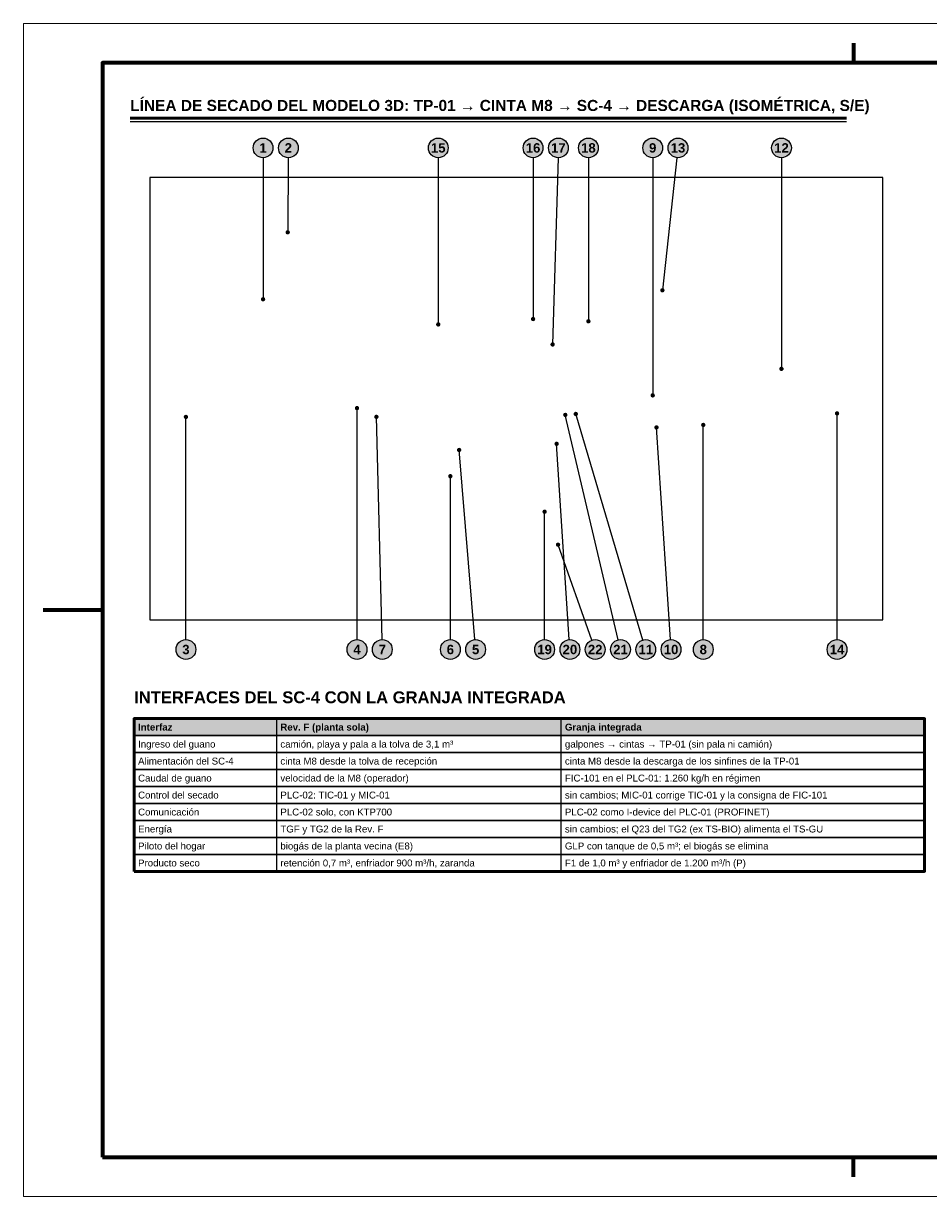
# Model space of a CAD drawing. Header units: millimetres. Extents: x 0 to 420, y 0 to 297.
# Tile 1 of 2: x 0 to 229, y 0 to 297. Entities that reach past the tile are written whole.
import ezdxf
from ezdxf.enums import TextEntityAlignment as Align

# ---------------------------------------------------------------- set-up
doc = ezdxf.new("R2010")
doc.units = ezdxf.units.MM
doc.header["$LTSCALE"] = 0.5
for name, color, linetype, lineweight in [('AUXILIAR', 9, 'CONTINUOUS', 13), ('CONTORNO', 7, 'CONTINUOUS', 50), ('COTAS', 7, 'CONTINUOUS', 25), ('FINO', 7, 'CONTINUOUS', 25), ('HOJA', 8, 'CONTINUOUS', 13), ('RECUADRO', 7, 'CONTINUOUS', 70), ('RELLENO', 9, 'CONTINUOUS', 13), ('TEXTO', 7, 'CONTINUOUS', 25)]:
    doc.layers.add(name, color=color, linetype=linetype, lineweight=lineweight)
doc.styles.add('NEGRITA', font='arialbd.ttf')
doc.styles.get("Standard").update_dxf_attribs({"font": 'arial.ttf'})
picture_1 = doc.add_image_def('image1.png', size_in_pixel=(2229, 1346))

msp = doc.modelspace()

# ---------------------------------------------------------------- hatches: boundary and pattern name
at = {"layer": 'COTAS'}
h = msp.add_hatch(color=7, dxfattribs=at)
edge = h.paths.add_edge_path()
edge.add_arc((66.86, 244.12), 0.55, 0, 360)
h = msp.add_hatch(color=7, dxfattribs=at)
edge = h.paths.add_edge_path()
edge.add_arc((161.66, 229.44), 0.55, 0, 360)
h = msp.add_hatch(color=7, dxfattribs=at)
edge = h.paths.add_edge_path()
edge.add_arc((60.62, 227.16), 0.55, 0, 360)
h = msp.add_hatch(color=7, dxfattribs=at)
edge = h.paths.add_edge_path()
edge.add_arc((104.95, 220.8), 0.55, 0, 360)
h = msp.add_hatch(color=7, dxfattribs=at)
edge = h.paths.add_edge_path()
edge.add_arc((128.94, 222.17), 0.55, 0, 360)
h = msp.add_hatch(color=7, dxfattribs=at)
edge = h.paths.add_edge_path()
edge.add_arc((142.94, 221.59), 0.55, 0, 360)
h = msp.add_hatch(color=7, dxfattribs=at)
edge = h.paths.add_edge_path()
edge.add_arc((133.88, 215.73), 0.55, 0, 360)
h = msp.add_hatch(color=7, dxfattribs=at)
edge = h.paths.add_edge_path()
edge.add_arc((191.79, 209.56), 0.55, 0, 360)
h = msp.add_hatch(color=7, dxfattribs=at)
edge = h.paths.add_edge_path()
edge.add_arc((159.21, 202.84), 0.55, 0, 360)
h = msp.add_hatch(color=7, dxfattribs=at)
edge = h.paths.add_edge_path()
edge.add_arc((84.39, 199.62), 0.55, 0, 360)
h = msp.add_hatch(color=7, dxfattribs=at)
edge = h.paths.add_edge_path()
edge.add_arc((41.1, 197.38), 0.55, 0, 360)
h = msp.add_hatch(color=7, dxfattribs=at)
edge = h.paths.add_edge_path()
edge.add_arc((89.3, 197.4), 0.55, 0, 360)
h = msp.add_hatch(color=7, dxfattribs=at)
edge = h.paths.add_edge_path()
edge.add_arc((137.1, 197.89), 0.55, 0, 360)
h = msp.add_hatch(color=7, dxfattribs=at)
edge = h.paths.add_edge_path()
edge.add_arc((139.75, 198.14), 0.55, 0, 360)
h = msp.add_hatch(color=7, dxfattribs=at)
edge = h.paths.add_edge_path()
edge.add_arc((205.85, 198.28), 0.55, 0, 360)
h = msp.add_hatch(color=7, dxfattribs=at)
edge = h.paths.add_edge_path()
edge.add_arc((160.17, 194.71), 0.55, 0, 360)
h = msp.add_hatch(color=7, dxfattribs=at)
edge = h.paths.add_edge_path()
edge.add_arc((172.01, 195.35), 0.55, 0, 360)
h = msp.add_hatch(color=7, dxfattribs=at)
edge = h.paths.add_edge_path()
edge.add_arc((134.9, 190.57), 0.55, 0, 360)
h = msp.add_hatch(color=7, dxfattribs=at)
edge = h.paths.add_edge_path()
edge.add_arc((110.23, 189.02), 0.55, 0, 360)
h = msp.add_hatch(color=7, dxfattribs=at)
edge = h.paths.add_edge_path()
edge.add_arc((108.01, 182.37), 0.55, 0, 360)
h = msp.add_hatch(color=7, dxfattribs=at)
edge = h.paths.add_edge_path()
edge.add_arc((131.86, 173.39), 0.55, 0, 360)
h = msp.add_hatch(color=7, dxfattribs=at)
edge = h.paths.add_edge_path()
edge.add_arc((135.26, 165.04), 0.55, 0, 360)
at = {"layer": 'RELLENO', "true_color": 0xffffff}
h = msp.add_hatch(color=7, dxfattribs=at)
edge = h.paths.add_edge_path()
edge.add_arc((60.62, 265.5), 2.5, 0, 360)
h = msp.add_hatch(color=7, dxfattribs=at)
edge = h.paths.add_edge_path()
edge.add_arc((67.02, 265.5), 2.5, 0, 360)
h = msp.add_hatch(color=7, dxfattribs=at)
edge = h.paths.add_edge_path()
edge.add_arc((104.95, 265.5), 2.5, 0, 360)
h = msp.add_hatch(color=7, dxfattribs=at)
edge = h.paths.add_edge_path()
edge.add_arc((128.94, 265.5), 2.5, 0, 360)
h = msp.add_hatch(color=7, dxfattribs=at)
edge = h.paths.add_edge_path()
edge.add_arc((135.34, 265.5), 2.5, 0, 360)
h = msp.add_hatch(color=7, dxfattribs=at)
edge = h.paths.add_edge_path()
edge.add_arc((142.94, 265.5), 2.5, 0, 360)
h = msp.add_hatch(color=7, dxfattribs=at)
edge = h.paths.add_edge_path()
edge.add_arc((159.21, 265.5), 2.5, 0, 360)
h = msp.add_hatch(color=7, dxfattribs=at)
edge = h.paths.add_edge_path()
edge.add_arc((165.61, 265.5), 2.5, 0, 360)
h = msp.add_hatch(color=7, dxfattribs=at)
edge = h.paths.add_edge_path()
edge.add_arc((191.79, 265.5), 2.5, 0, 360)
h = msp.add_hatch(color=7, dxfattribs=at)
edge = h.paths.add_edge_path()
edge.add_arc((41.1, 138.5), 2.5, 0, 360)
h = msp.add_hatch(color=7, dxfattribs=at)
edge = h.paths.add_edge_path()
edge.add_arc((84.39, 138.5), 2.5, 0, 360)
h = msp.add_hatch(color=7, dxfattribs=at)
edge = h.paths.add_edge_path()
edge.add_arc((90.79, 138.5), 2.5, 0, 360)
h = msp.add_hatch(color=7, dxfattribs=at)
edge = h.paths.add_edge_path()
edge.add_arc((108.01, 138.5), 2.5, 0, 360)
h = msp.add_hatch(color=7, dxfattribs=at)
edge = h.paths.add_edge_path()
edge.add_arc((114.41, 138.5), 2.5, 0, 360)
h = msp.add_hatch(color=7, dxfattribs=at)
edge = h.paths.add_edge_path()
edge.add_arc((131.86, 138.5), 2.5, 0, 360)
h = msp.add_hatch(color=7, dxfattribs=at)
edge = h.paths.add_edge_path()
edge.add_arc((138.26, 138.5), 2.5, 0, 360)
h = msp.add_hatch(color=7, dxfattribs=at)
edge = h.paths.add_edge_path()
edge.add_arc((144.66, 138.5), 2.5, 0, 360)
h = msp.add_hatch(color=7, dxfattribs=at)
edge = h.paths.add_edge_path()
edge.add_arc((151.06, 138.5), 2.5, 0, 360)
h = msp.add_hatch(color=7, dxfattribs=at)
edge = h.paths.add_edge_path()
edge.add_arc((157.46, 138.5), 2.5, 0, 360)
h = msp.add_hatch(color=7, dxfattribs=at)
edge = h.paths.add_edge_path()
edge.add_arc((163.86, 138.5), 2.5, 0, 360)
h = msp.add_hatch(color=7, dxfattribs=at)
edge = h.paths.add_edge_path()
edge.add_arc((172.01, 138.5), 2.5, 0, 360)
h = msp.add_hatch(color=7, dxfattribs=at)
edge = h.paths.add_edge_path()
edge.add_arc((205.85, 138.5), 2.5, 0, 360)
at = {"layer": 'RELLENO', "true_color": 0xe2e8ee}
msp.add_hatch(color=7, dxfattribs=at).paths.add_polyline_path([(28, 116.7), (228, 116.7), (228, 121), (28, 121)])

# ---------------------------------------------------------------- linework, layer by layer
at = {"layer": 'CONTORNO'}
msp.add_line((27, 273), (208.27, 273), dxfattribs=at)
msp.add_lwpolyline([(28, 82.3), (228, 82.3), (228, 121), (28, 121)], close=True, dxfattribs=at)
at = {"layer": 'COTAS'}
for p, q in [((60.62, 263), (60.62, 227.16)), ((67, 263), (66.86, 244.12)), ((104.95, 263), (104.95, 220.8)), ((128.94, 263), (128.94, 222.17)), ((135.27, 263), (133.88, 215.73)), ((142.94, 263), (142.94, 221.59)), ((159.21, 263), (159.21, 202.84)), ((165.34, 263.01), (161.66, 229.44)), ((191.79, 263), (191.79, 209.56)), ((84.39, 141), (84.39, 199.62)), ((41.1, 141), (41.1, 197.38)), ((90.73, 141), (89.3, 197.4)), ((150.49, 140.93), (137.1, 197.89)), ((156.75, 140.9), (139.75, 198.14)), ((205.85, 141), (205.85, 198.28)), ((163.69, 140.99), (160.17, 194.71)), ((172.01, 141), (172.01, 195.35)), ((138.1, 140.99), (134.9, 190.57)), ((114.21, 140.99), (110.23, 189.02)), ((108.01, 141), (108.01, 182.37)), ((131.86, 141), (131.86, 173.39)), ((143.82, 140.86), (135.26, 165.04))]:
    msp.add_line(p, q, dxfattribs=at)
for centre in [(60.62, 265.5), (67.02, 265.5), (104.95, 265.5), (128.94, 265.5), (135.34, 265.5), (142.94, 265.5), (159.21, 265.5), (165.61, 265.5), (191.79, 265.5), (41.1, 138.5), (84.39, 138.5), (90.79, 138.5), (108.01, 138.5), (114.41, 138.5), (131.86, 138.5), (138.26, 138.5), (144.66, 138.5), (151.06, 138.5), (157.46, 138.5), (163.86, 138.5), (172.01, 138.5), (205.85, 138.5)]:
    msp.add_circle(centre, 2.5, dxfattribs=at)
at = {"layer": 'FINO'}
for p, q in [((27, 272.2), (208.27, 272.2)), ((64, 121), (64, 82.3)), ((136, 121), (136, 82.3))]:
    msp.add_line(p, q, dxfattribs=at)
for points in [[(32, 146), (217.47, 146), (217.47, 258), (32, 258)], [(28, 116.7), (228, 116.7), (228, 121), (28, 121)], [(28, 112.4), (228, 112.4), (228, 116.7), (28, 116.7)], [(28, 108.1), (228, 108.1), (228, 112.4), (28, 112.4)], [(28, 103.8), (228, 103.8), (228, 108.1), (28, 108.1)], [(28, 99.5), (228, 99.5), (228, 103.8), (28, 103.8)], [(28, 95.2), (228, 95.2), (228, 99.5), (28, 99.5)], [(28, 90.9), (228, 90.9), (228, 95.2), (28, 95.2)], [(28, 86.6), (228, 86.6), (228, 90.9), (28, 90.9)], [(28, 82.3), (228, 82.3), (228, 86.6), (28, 86.6)]]:
    msp.add_lwpolyline(points, close=True, dxfattribs=at)
at = {"layer": 'HOJA'}
msp.add_lwpolyline([(0, 0), (420, 0), (420, 297), (0, 297)], close=True, dxfattribs=at)
at = {"layer": 'RECUADRO'}
for p, q in [((210, 292), (210, 287)), ((5, 148.5), (20, 148.5)), ((210, 5), (210, 10))]:
    msp.add_line(p, q, dxfattribs=at)
msp.add_lwpolyline([(20, 10), (410, 10), (410, 287), (20, 287)], close=True, dxfattribs=at)

# ---------------------------------------------------------------- texts
at = {"layer": 'COTAS', "style": 'NEGRITA'}
for s, height, p in [('1', 2.38, (60.62, 265.5)), ('2', 2.38, (67.02, 265.5)), ('15', 2.375, (104.95, 265.5)), ('16', 2.375, (128.94, 265.5)), ('17', 2.375, (135.34, 265.5)), ('18', 2.375, (142.94, 265.5)), ('9', 2.38, (159.21, 265.5)), ('13', 2.375, (165.61, 265.5)), ('12', 2.375, (191.79, 265.5)), ('3', 2.38, (41.1, 138.5)), ('4', 2.38, (84.39, 138.5)), ('7', 2.38, (90.79, 138.5)), ('6', 2.38, (108.01, 138.5)), ('5', 2.38, (114.41, 138.5)), ('19', 2.375, (131.86, 138.5)), ('20', 2.375, (138.26, 138.5)), ('22', 2.375, (144.66, 138.5)), ('21', 2.375, (151.06, 138.5)), ('11', 2.375, (157.46, 138.5)), ('10', 2.375, (163.86, 138.5)), ('8', 2.38, (172.01, 138.5)), ('14', 2.375, (205.85, 138.5))]:
    msp.add_text(s, height=height, dxfattribs=at).set_placement(p, align=Align.MIDDLE_CENTER)
at = {"layer": 'TEXTO', "style": 'NEGRITA'}
for s, height, p in [('LÍNEA DE SECADO DEL MODELO 3D: TP-01 → CINTA M8 → SC-4 → DESCARGA (ISOMÉTRICA, S/E)', 2.8, (27, 274)), ('INTERFACES DEL SC-4 CON LA GRANJA INTEGRADA', 3, (28, 124))]:
    msp.add_text(s, height=height, dxfattribs=at).set_placement(p, align=Align.BOTTOM_LEFT)
for s, p in [('Interfaz', (29, 118.85)), ('Rev. F (planta sola)', (65, 118.85)), ('Granja integrada', (137, 118.85))]:
    msp.add_text(s, height=1.75, dxfattribs=at).set_placement(p, align=Align.MIDDLE_LEFT)
at = {"layer": 'TEXTO'}
for s, p in [('Ingreso del guano', (29, 114.55)), ('camión, playa y pala a la tolva de 3,1 m³', (65, 114.55)), ('galpones → cintas → TP-01 (sin pala ni camión)', (137, 114.55)), ('Alimentación del SC-4', (29, 110.25)), ('cinta M8 desde la tolva de recepción', (65, 110.25)), ('cinta M8 desde la descarga de los sinfines de la TP-01', (137, 110.25)), ('Caudal de guano', (29, 105.95)), ('velocidad de la M8 (operador)', (65, 105.95)), ('FIC-101 en el PLC-01: 1.260 kg/h en régimen', (137, 105.95)), ('Control del secado', (29, 101.65)), ('PLC-02: TIC-01 y MIC-01', (65, 101.65)), ('sin cambios; MIC-01 corrige TIC-01 y la consigna de FIC-101', (137, 101.65)), ('Comunicación', (29, 97.35)), ('PLC-02 solo, con KTP700', (65, 97.35)), ('PLC-02 como I-device del PLC-01 (PROFINET)', (137, 97.35)), ('Energía', (29, 93.05)), ('TGF y TG2 de la Rev. F', (65, 93.05)), ('sin cambios; el Q23 del TG2 (ex TS-BIO) alimenta el TS-GU', (137, 93.05)), ('Piloto del hogar', (29, 88.75)), ('biogás de la planta vecina (E8)', (65, 88.75)), ('GLP con tanque de 0,5 m³; el biogás se elimina', (137, 88.75)), ('Producto seco', (29, 84.45)), ('retención 0,7 m³, enfriador 900 m³/h, zaranda', (65, 84.45)), ('F1 de 1,0 m³ y enfriador de 1.200 m³/h (P)', (137, 84.45))]:
    msp.add_text(s, height=1.75, dxfattribs=at).set_placement(p, align=Align.MIDDLE_LEFT)

# ---------------------------------------------------------------- pictures from other files: only their frames are drawn
at = {"layer": 'AUXILIAR'}
image = msp.add_image(picture_1, insert=(32, 146), size_in_units=(185.47, 112), dxfattribs=at)

doc.saveas('drawing.dxf')
